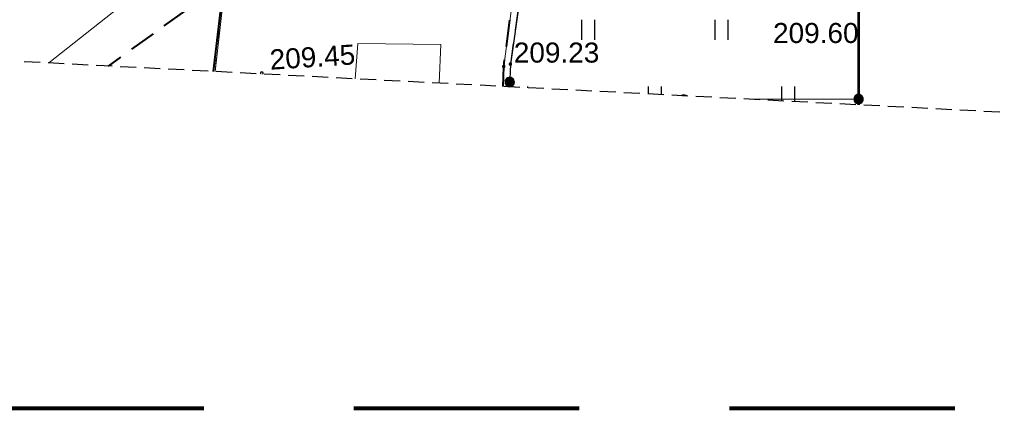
# Model space of a CAD drawing. Header units: metres. Extents: x 7419414 to 7419803, y 5549484 to 5549731.
# Tile 32 of 102: x 7419527 to 7419564, y 5549484 to 5549498. Entities that reach past the tile are written whole.
import ezdxf

# ---------------------------------------------------------------- set-up
doc = ezdxf.new("R2010")
doc.units = ezdxf.units.M
doc.header["$MEASUREMENT"] = 0
doc.linetypes.add('DGN Style 2', pattern=[14.063503, 8.438102, -5.625401])
doc.layers.get('0').update_dxf_attribs({"color": 250})
for name, color, linetype, lineweight in [('EGBN', 7, 'Continuous', 13), ('EGBU', 7, 'Continuous', 53), ('EGDE', 7, 'Continuous', 13), ('EGUG', 96, 'Continuous', 13), ('KTOK05_01', 18, 'Continuous', 30), ('LINIE ROZGRANICZAJĄCE MPZP', 212, 'Continuous', 0), ('OTDI', 7, 'Continuous', 13), ('OTOO', 7, 'Continuous', 30), ('OTRS_O', 7, 'Continuous', 13), ('OTZT', 7, 'Continuous', 13), ('SUEP', 1, 'Continuous', 13), ('Zakres', 7, 'Continuous', 0)]:
    doc.layers.add(name, color=color, linetype=linetype, lineweight=lineweight)
doc.layers.add('szkic szkicow', color=250, linetype='Continuous', lineweight=0, plot=False)
doc.styles.add('Arial', font='arial.ttf')

msp = doc.modelspace()

# ---------------------------------------------------------------- hatches: boundary and pattern name
at = {"linetype": 'Continuous'}
for points in [[(7419545.1, 5549496.695), (7419545.086, 5549496.697), (7419545.074, 5549496.704), (7419545.064, 5549496.714), (7419545.057, 5549496.726), (7419545.055, 5549496.74), (7419545.057, 5549496.754), (7419545.064, 5549496.766), (7419545.074, 5549496.776), (7419545.086, 5549496.783), (7419545.1, 5549496.785), (7419545.114, 5549496.783), (7419545.126, 5549496.776), (7419545.136, 5549496.766), (7419545.143, 5549496.754), (7419545.145, 5549496.74), (7419545.143, 5549496.726), (7419545.136, 5549496.714), (7419545.126, 5549496.704), (7419545.114, 5549496.697)], [(7419545.35, 5549496.785), (7419545.338, 5549496.787), (7419545.327, 5549496.791), (7419545.318, 5549496.798), (7419545.311, 5549496.808), (7419545.307, 5549496.818), (7419545.305, 5549496.83), (7419545.307, 5549496.842), (7419545.311, 5549496.853), (7419545.318, 5549496.862), (7419545.327, 5549496.869), (7419545.338, 5549496.873), (7419545.35, 5549496.875), (7419545.362, 5549496.873), (7419545.372, 5549496.869), (7419545.382, 5549496.862), (7419545.389, 5549496.853), (7419545.393, 5549496.842), (7419545.395, 5549496.83), (7419545.393, 5549496.818), (7419545.389, 5549496.808), (7419545.382, 5549496.798), (7419545.372, 5549496.791), (7419545.362, 5549496.787)], [(7419545.318, 5549495.985), (7419545.273, 5549495.993), (7419545.232, 5549496.012), (7419545.197, 5549496.041), (7419545.17, 5549496.078), (7419545.154, 5549496.121), (7419545.15, 5549496.167), (7419545.158, 5549496.212), (7419545.177, 5549496.253), (7419545.206, 5549496.288), (7419545.243, 5549496.315), (7419545.286, 5549496.331), (7419545.332, 5549496.335), (7419545.377, 5549496.327), (7419545.418, 5549496.308), (7419545.453, 5549496.279), (7419545.48, 5549496.242), (7419545.496, 5549496.199), (7419545.5, 5549496.153), (7419545.492, 5549496.108), (7419545.473, 5549496.067), (7419545.444, 5549496.032), (7419545.407, 5549496.005), (7419545.364, 5549495.989)], [(7419545.318, 5549495.985), (7419545.273, 5549495.993), (7419545.232, 5549496.012), (7419545.197, 5549496.041), (7419545.17, 5549496.078), (7419545.154, 5549496.121), (7419545.15, 5549496.167), (7419545.158, 5549496.212), (7419545.177, 5549496.253), (7419545.206, 5549496.288), (7419545.243, 5549496.315), (7419545.286, 5549496.331), (7419545.332, 5549496.335), (7419545.377, 5549496.327), (7419545.418, 5549496.308), (7419545.453, 5549496.279), (7419545.48, 5549496.242), (7419545.496, 5549496.199), (7419545.5, 5549496.153), (7419545.492, 5549496.108), (7419545.473, 5549496.067), (7419545.444, 5549496.032), (7419545.407, 5549496.005), (7419545.364, 5549495.989)], [(7419558.39, 5549495.345), (7419558.345, 5549495.351), (7419558.303, 5549495.368), (7419558.267, 5549495.396), (7419558.239, 5549495.432), (7419558.221, 5549495.474), (7419558.215, 5549495.52), (7419558.221, 5549495.565), (7419558.238, 5549495.607), (7419558.266, 5549495.643), (7419558.302, 5549495.671), (7419558.344, 5549495.689), (7419558.39, 5549495.695), (7419558.435, 5549495.689), (7419558.477, 5549495.672), (7419558.513, 5549495.644), (7419558.541, 5549495.608), (7419558.559, 5549495.566), (7419558.565, 5549495.52), (7419558.559, 5549495.475), (7419558.542, 5549495.433), (7419558.514, 5549495.397), (7419558.478, 5549495.369), (7419558.436, 5549495.351)]]:
    msp.add_hatch(color=0, dxfattribs=at).paths.add_polyline_path(points)

# ---------------------------------------------------------------- linework, layer by layer
at = {"color": 0, "linetype": 'Continuous'}
for p, q in [((7419548.008, 5549498.491), (7419548.008, 5549497.741)), ((7419548.508, 5549497.741), (7419548.508, 5549498.491)), ((7419553.008, 5549498.491), (7419553.008, 5549497.741)), ((7419553.508, 5549497.741), (7419553.508, 5549498.491))]:
    msp.add_line(p, q, dxfattribs=at)
at = {"color": 0, "linetype": 'Continuous', "flags": 128}
for points in [[(7419545.1, 5549496.695), (7419545.114, 5549496.697), (7419545.126, 5549496.704), (7419545.136, 5549496.714), (7419545.143, 5549496.726), (7419545.145, 5549496.74), (7419545.143, 5549496.754), (7419545.136, 5549496.766), (7419545.126, 5549496.776), (7419545.114, 5549496.783), (7419545.1, 5549496.785), (7419545.086, 5549496.783), (7419545.074, 5549496.776), (7419545.064, 5549496.766), (7419545.057, 5549496.754), (7419545.055, 5549496.74), (7419545.057, 5549496.726), (7419545.064, 5549496.714), (7419545.074, 5549496.704), (7419545.086, 5549496.697), (7419545.1, 5549496.695)], [(7419545.305, 5549496.83), (7419545.307, 5549496.818), (7419545.311, 5549496.808), (7419545.318, 5549496.798), (7419545.327, 5549496.791), (7419545.338, 5549496.787), (7419545.35, 5549496.785), (7419545.362, 5549496.787), (7419545.372, 5549496.791), (7419545.382, 5549496.798), (7419545.389, 5549496.808), (7419545.393, 5549496.818), (7419545.395, 5549496.83), (7419545.393, 5549496.842), (7419545.389, 5549496.853), (7419545.382, 5549496.862), (7419545.372, 5549496.869), (7419545.362, 5549496.873), (7419545.35, 5549496.875), (7419545.338, 5549496.873), (7419545.327, 5549496.869), (7419545.318, 5549496.862), (7419545.311, 5549496.853), (7419545.307, 5549496.842), (7419545.305, 5549496.83)], [(7419545.332, 5549496.335), (7419545.286, 5549496.331), (7419545.243, 5549496.315), (7419545.206, 5549496.288), (7419545.177, 5549496.253), (7419545.158, 5549496.212), (7419545.15, 5549496.167), (7419545.154, 5549496.121), (7419545.17, 5549496.078), (7419545.197, 5549496.041), (7419545.232, 5549496.012), (7419545.273, 5549495.993), (7419545.318, 5549495.985), (7419545.364, 5549495.989), (7419545.407, 5549496.005), (7419545.444, 5549496.032), (7419545.473, 5549496.067), (7419545.492, 5549496.108), (7419545.5, 5549496.153), (7419545.496, 5549496.199), (7419545.48, 5549496.242), (7419545.453, 5549496.279), (7419545.418, 5549496.308), (7419545.377, 5549496.327), (7419545.332, 5549496.335)], [(7419545.332, 5549496.335), (7419545.286, 5549496.331), (7419545.243, 5549496.315), (7419545.206, 5549496.288), (7419545.177, 5549496.253), (7419545.158, 5549496.212), (7419545.15, 5549496.167), (7419545.154, 5549496.121), (7419545.17, 5549496.078), (7419545.197, 5549496.041), (7419545.232, 5549496.012), (7419545.273, 5549495.993), (7419545.318, 5549495.985), (7419545.364, 5549495.989), (7419545.407, 5549496.005), (7419545.444, 5549496.032), (7419545.473, 5549496.067), (7419545.492, 5549496.108), (7419545.5, 5549496.153), (7419545.496, 5549496.199), (7419545.48, 5549496.242), (7419545.453, 5549496.279), (7419545.418, 5549496.308), (7419545.377, 5549496.327), (7419545.332, 5549496.335)], [(7419558.565, 5549495.52), (7419558.559, 5549495.566), (7419558.541, 5549495.608), (7419558.513, 5549495.644), (7419558.477, 5549495.672), (7419558.435, 5549495.689), (7419558.39, 5549495.695), (7419558.344, 5549495.689), (7419558.302, 5549495.671), (7419558.266, 5549495.643), (7419558.238, 5549495.607), (7419558.221, 5549495.565), (7419558.215, 5549495.52), (7419558.221, 5549495.474), (7419558.239, 5549495.432), (7419558.267, 5549495.396), (7419558.303, 5549495.368), (7419558.345, 5549495.351), (7419558.39, 5549495.345), (7419558.436, 5549495.351), (7419558.478, 5549495.369), (7419558.514, 5549495.397), (7419558.542, 5549495.433), (7419558.559, 5549495.475), (7419558.565, 5549495.52)]]:
    msp.add_lwpolyline(points, close=True, dxfattribs=at)
at = {"color": 0, "flags": 128}
for points in [[(7419536.017, 5549496.462), (7419536.008, 5549496.468), (7419536.001, 5549496.477), (7419535.997, 5549496.488), (7419535.995, 5549496.5), (7419535.997, 5549496.512), (7419536.001, 5549496.522), (7419536.008, 5549496.532), (7419536.018, 5549496.539), (7419536.028, 5549496.543), (7419536.04, 5549496.545), (7419536.052, 5549496.543), (7419536.062, 5549496.539), (7419536.072, 5549496.532), (7419536.079, 5549496.522), (7419536.083, 5549496.512), (7419536.085, 5549496.5), (7419536.083, 5549496.488), (7419536.079, 5549496.477), (7419536.072, 5549496.468), (7419536.062, 5549496.461), (7419536.059, 5549496.459)], [(7419545.508, 5549495.991), (7419545.508, 5549495.971)], [(7419546.008, 5549495.945), (7419546.008, 5549495.991)], [(7419550.508, 5549495.991), (7419550.508, 5549495.713)], [(7419551.008, 5549495.687), (7419551.008, 5549495.991)], [(7419555.508, 5549495.991), (7419555.508, 5549495.454)], [(7419556.008, 5549495.428), (7419556.008, 5549495.991)], [(7419551.957, 5549495.638), (7419551.932, 5549495.657), (7419551.89, 5549495.674), (7419551.845, 5549495.68), (7419551.799, 5549495.674), (7419551.757, 5549495.656), (7419551.747, 5549495.649)], [(7419551.957, 5549495.638), (7419551.932, 5549495.657), (7419551.89, 5549495.674), (7419551.845, 5549495.68), (7419551.799, 5549495.674), (7419551.757, 5549495.656), (7419551.747, 5549495.649)]]:
    msp.add_lwpolyline(points, dxfattribs=at)
at = {"layer": 'EGBN', "color": 250, "linetype": 'Continuous', "lineweight": 13, "flags": 128}
msp.add_lwpolyline([(7419575.864, 5549494.402), (7419575.33, 5549496.62), (7419572.33, 5549496.6), (7419572.32, 5549498.5), (7419576.52, 5549498.52), (7419576.51, 5549501.72), (7419578.43, 5549501.72), (7419578.46, 5549518.71), (7419573.88, 5549519.23), (7419573.71, 5549517.71), (7419569.81, 5549518.15), (7419569.81, 5549516.74), (7419567.02, 5549516.74), (7419567.02, 5549517.04), (7419564.31, 5549517.04), (7419564.31, 5549520.35), (7419558.41, 5549521.05), (7419558.392, 5549495.305)], dxfattribs=at)
at = {"layer": 'EGBU', "color": 250, "linetype": 'Continuous', "lineweight": 53, "flags": 128}
msp.add_lwpolyline([(7419575.864, 5549494.402), (7419575.33, 5549496.62), (7419572.33, 5549496.6), (7419572.32, 5549498.5), (7419578.42, 5549498.53), (7419578.46, 5549518.71), (7419573.88, 5549519.23), (7419573.71, 5549517.71), (7419569.81, 5549518.15), (7419569.81, 5549516.74), (7419567.02, 5549516.74), (7419567.02, 5549517.04), (7419564.31, 5549517.04), (7419564.31, 5549520.35), (7419558.41, 5549521.05), (7419558.388, 5549495.305)], dxfattribs=at)
at = {"layer": 'EGDE', "color": 250, "linetype": 'Continuous', "lineweight": 0, "flags": 128}
for points in [[(7419614.422, 5549585.169), (7419584.48, 5549588.54), (7419583.97, 5549584.15), (7419576.9, 5549524.47), (7419548.95, 5549525.8), (7419545.1, 5549496.74), (7419545.083, 5549495.993)], [(7419534.288, 5549496.551), (7419535.14, 5549504.05), (7419538.19, 5549526.4), (7419523.94, 5549526.59), (7419519.977, 5549497.29)], [(7419545.083, 5549495.993), (7419545.1, 5549496.74), (7419548.95, 5549525.8), (7419538.19, 5549526.4), (7419535.14, 5549504.05), (7419534.288, 5549496.551)]]:
    msp.add_lwpolyline(points, dxfattribs=at)
at = {"layer": 'EGUG', "color": 96, "linetype": 'Continuous', "lineweight": 13}
for p, q in [((7419534.403, 5549497.568), (7419534.46, 5549498.065)), ((7419534.46, 5549498.065), (7419534.403, 5549497.568)), ((7419545.219, 5549497.639), (7419545.285, 5549498.135)), ((7419545.285, 5549498.135), (7419545.219, 5549497.639)), ((7419534.288, 5549496.551), (7419534.347, 5549497.071)), ((7419534.347, 5549497.071), (7419534.288, 5549496.551)), ((7419545.1, 5549496.74), (7419545.153, 5549497.143)), ((7419545.153, 5549497.143), (7419545.1, 5549496.74)), ((7419545.083, 5549495.993), (7419545.1, 5549496.74)), ((7419545.1, 5549496.74), (7419545.083, 5549495.993))]:
    msp.add_line(p, q, dxfattribs=at)
at = {"layer": 'KTOK05_01', "color": 250, "linetype": 'Continuous', "lineweight": 40, "flags": 128}
msp.add_lwpolyline([(7419577.24, 5549524.39), (7419549.35, 5549525.49), (7419548.29, 5549525.95), (7419538.08, 5549526.41), (7419536.23, 5549513.54), (7419534.211, 5549496.555)], dxfattribs=at)
at = {"layer": 'LINIE ROZGRANICZAJĄCE MPZP', "color": 1, "linetype": 'Continuous', "lineweight": 40}
for p, q in [((7419533.186, 5549498.841), (7419532.373, 5549498.259)), ((7419531.966, 5549497.968), (7419531.153, 5549497.385)), ((7419530.747, 5549497.094), (7419530.278, 5549496.758))]:
    msp.add_line(p, q, dxfattribs=at)
at = {"layer": 'LINIE ROZGRANICZAJĄCE MPZP', "color": 212, "linetype": 'Continuous', "lineweight": 40}
msp.add_line((7419545.199, 5549497.486), (7419545.33, 5549498.478), dxfattribs=at)
at = {"layer": 'LINIE ROZGRANICZAJĄCE MPZP', "color": 212, "linetype": 'Continuous', "lineweight": 40, "flags": 128}
msp.add_lwpolyline([(7419545.081, 5549495.993), (7419545.1, 5549496.74), (7419545.133, 5549496.991)], dxfattribs=at)
at = {"layer": 'OTDI', "color": 250, "linetype": 'Continuous', "lineweight": 13, "flags": 128}
msp.add_lwpolyline([(7419539.535, 5549496.28), (7419539.64, 5549497.6), (7419542.74, 5549497.57), (7419542.681, 5549496.117)], dxfattribs=at)
at = {"layer": 'OTOO', "color": 250, "linetype": 'Continuous', "lineweight": 30}
msp.add_line((7419558.39, 5549495.52), (7419554.413, 5549495.511), dxfattribs=at)
at = {"layer": 'OTOO', "color": 250, "linetype": 'Continuous', "lineweight": 30, "flags": 128}
msp.add_lwpolyline([(7419546.06, 5549501.85), (7419545.35, 5549496.83), (7419545.318, 5549495.981)], dxfattribs=at)
at = {"layer": 'OTZT', "color": 250, "linetype": 'Continuous', "lineweight": 13}
for p, q in [((7419545.53, 5549498.102), (7419545.67, 5549499.092)), ((7419558.4, 5549498.56), (7419558.398, 5549498.04)), ((7419545.35, 5549496.83), (7419545.46, 5549497.607)), ((7419558.397, 5549497.54), (7419558.393, 5549496.54)), ((7419545.318, 5549495.981), (7419545.35, 5549496.83)), ((7419558.392, 5549496.04), (7419558.39, 5549495.52)), ((7419558.39, 5549495.52), (7419558.39, 5549495.305))]:
    msp.add_line(p, q, dxfattribs=at)
at = {"layer": 'SUEP', "color": 1, "linetype": 'Continuous', "lineweight": 13, "flags": 128}
msp.add_lwpolyline([(7419547.84, 5549512.16), (7419538.32, 5549504.99), (7419528.061, 5549496.873)], dxfattribs=at)
at = {"layer": 'szkic szkicow', "color": 1, "linetype": 'DGN Style 2', "lineweight": 80, "flags": 128}
msp.add_lwpolyline([(7419710.634, 5549693.949), (7419413.634, 5549693.949), (7419413.634, 5549483.949), (7419710.634, 5549483.949), (7419710.634, 5549693.949)], close=True, dxfattribs=at)
at = {"layer": 'Zakres', "color": 5, "linetype": 'Continuous', "lineweight": 30}
for p, q in [((7419527.734, 5549496.89), (7419527.135, 5549496.921)), ((7419527.734, 5549496.89), (7419527.135, 5549496.921)), ((7419528.633, 5549496.843), (7419528.034, 5549496.874)), ((7419528.633, 5549496.843), (7419528.034, 5549496.874)), ((7419529.532, 5549496.797), (7419528.932, 5549496.828)), ((7419529.532, 5549496.797), (7419528.932, 5549496.828)), ((7419530.43, 5549496.75), (7419529.831, 5549496.781)), ((7419530.43, 5549496.75), (7419529.831, 5549496.781)), ((7419531.329, 5549496.704), (7419530.73, 5549496.735)), ((7419531.329, 5549496.704), (7419530.73, 5549496.735)), ((7419532.228, 5549496.657), (7419531.629, 5549496.688)), ((7419532.228, 5549496.657), (7419531.629, 5549496.688)), ((7419533.127, 5549496.611), (7419532.528, 5549496.642)), ((7419533.127, 5549496.611), (7419532.528, 5549496.642)), ((7419534.026, 5549496.564), (7419533.426, 5549496.595)), ((7419534.026, 5549496.564), (7419533.426, 5549496.595)), ((7419534.924, 5549496.518), (7419534.325, 5549496.549)), ((7419534.924, 5549496.518), (7419534.325, 5549496.549)), ((7419535.823, 5549496.472), (7419535.224, 5549496.503)), ((7419535.823, 5549496.472), (7419535.224, 5549496.503)), ((7419536.722, 5549496.425), (7419536.123, 5549496.456)), ((7419536.722, 5549496.425), (7419536.123, 5549496.456)), ((7419537.621, 5549496.379), (7419537.022, 5549496.41)), ((7419537.621, 5549496.379), (7419537.022, 5549496.41)), ((7419538.52, 5549496.332), (7419537.92, 5549496.363)), ((7419538.52, 5549496.332), (7419537.92, 5549496.363)), ((7419539.418, 5549496.286), (7419538.819, 5549496.317)), ((7419539.418, 5549496.286), (7419538.819, 5549496.317)), ((7419540.317, 5549496.239), (7419539.718, 5549496.27)), ((7419540.317, 5549496.239), (7419539.718, 5549496.27)), ((7419541.216, 5549496.193), (7419540.617, 5549496.224)), ((7419541.216, 5549496.193), (7419540.617, 5549496.224)), ((7419542.115, 5549496.146), (7419541.516, 5549496.177)), ((7419542.115, 5549496.146), (7419541.516, 5549496.177)), ((7419543.014, 5549496.1), (7419542.414, 5549496.131)), ((7419543.014, 5549496.1), (7419542.414, 5549496.131)), ((7419543.912, 5549496.054), (7419543.313, 5549496.085)), ((7419543.912, 5549496.054), (7419543.313, 5549496.085)), ((7419544.811, 5549496.007), (7419544.212, 5549496.038)), ((7419544.811, 5549496.007), (7419544.212, 5549496.038)), ((7419545.71, 5549495.961), (7419545.111, 5549495.992)), ((7419545.71, 5549495.961), (7419545.111, 5549495.992)), ((7419546.609, 5549495.914), (7419546.01, 5549495.945)), ((7419546.609, 5549495.914), (7419546.01, 5549495.945)), ((7419547.508, 5549495.868), (7419546.908, 5549495.899)), ((7419547.508, 5549495.868), (7419546.908, 5549495.899)), ((7419548.406, 5549495.821), (7419547.807, 5549495.852)), ((7419548.406, 5549495.821), (7419547.807, 5549495.852)), ((7419549.305, 5549495.775), (7419548.706, 5549495.806)), ((7419549.305, 5549495.775), (7419548.706, 5549495.806)), ((7419550.204, 5549495.728), (7419549.605, 5549495.759)), ((7419550.204, 5549495.728), (7419549.605, 5549495.759)), ((7419551.103, 5549495.682), (7419550.504, 5549495.713)), ((7419551.103, 5549495.682), (7419550.504, 5549495.713)), ((7419552.002, 5549495.636), (7419551.402, 5549495.666)), ((7419552.002, 5549495.636), (7419551.402, 5549495.666)), ((7419552.9, 5549495.589), (7419552.301, 5549495.62)), ((7419552.9, 5549495.589), (7419552.301, 5549495.62)), ((7419553.799, 5549495.543), (7419553.2, 5549495.574)), ((7419553.799, 5549495.543), (7419553.2, 5549495.574)), ((7419554.698, 5549495.496), (7419554.099, 5549495.527)), ((7419554.698, 5549495.496), (7419554.099, 5549495.527)), ((7419555.597, 5549495.45), (7419554.998, 5549495.481)), ((7419555.597, 5549495.45), (7419554.998, 5549495.481)), ((7419556.496, 5549495.403), (7419555.896, 5549495.434)), ((7419556.496, 5549495.403), (7419555.896, 5549495.434)), ((7419557.394, 5549495.357), (7419556.795, 5549495.388)), ((7419557.394, 5549495.357), (7419556.795, 5549495.388)), ((7419558.293, 5549495.31), (7419557.694, 5549495.341)), ((7419558.293, 5549495.31), (7419557.694, 5549495.341)), ((7419559.192, 5549495.264), (7419558.593, 5549495.295)), ((7419559.192, 5549495.264), (7419558.593, 5549495.295)), ((7419560.091, 5549495.217), (7419559.492, 5549495.248)), ((7419560.091, 5549495.217), (7419559.492, 5549495.248)), ((7419560.99, 5549495.171), (7419560.39, 5549495.202)), ((7419560.99, 5549495.171), (7419560.39, 5549495.202)), ((7419561.888, 5549495.125), (7419561.289, 5549495.156)), ((7419561.888, 5549495.125), (7419561.289, 5549495.156)), ((7419562.787, 5549495.078), (7419562.188, 5549495.109)), ((7419562.787, 5549495.078), (7419562.188, 5549495.109)), ((7419563.686, 5549495.032), (7419563.087, 5549495.063)), ((7419563.686, 5549495.032), (7419563.087, 5549495.063))]:
    msp.add_line(p, q, dxfattribs=at)

# ---------------------------------------------------------------- texts
at = {"layer": 'OTRS_O', "color": 250, "linetype": 'Continuous', "lineweight": 0, "style": 'Arial'}
for s, p in [('209.60', (7419555.188, 5549497.621)), ('209.23', (7419545.478, 5549496.888))]:
    msp.add_text(s, height=0.75, dxfattribs=at).set_placement(p)
msp.add_text('209.45', height=0.75, rotation=3.655, dxfattribs=at).set_placement((7419536.36, 5549496.62))

doc.saveas('drawing.dxf')
